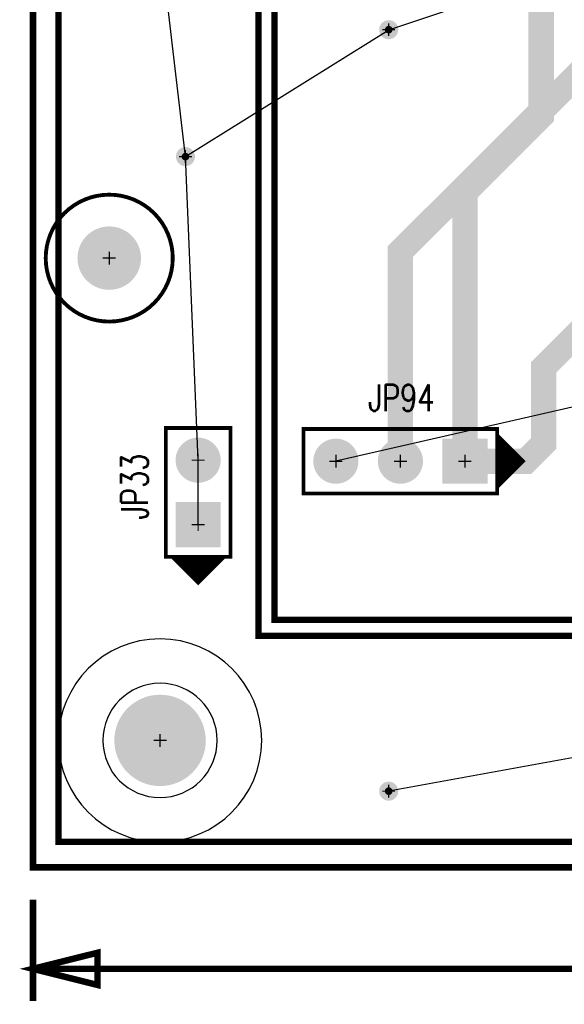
# Model space of a CAD drawing. Extents: x -1 to 210, y -5 to 148.
# Tile 1 of 52: x -1 to 21, y -5 to 33. Entities that reach past the tile are written whole.
import ezdxf
from ezdxf.enums import TextEntityAlignment as Align

# ---------------------------------------------------------------- set-up
doc = ezdxf.new("R2010")
doc.units = 0
for name, pattern in [('KEEPOUT_00011110', [2, 1, 1]), ('POUR_01_-1_0_000000', [2, 1, 1]), ('SIG_12', [2, 1, 1]), ('SIG_17', [2, 1, 1]), ('SIG_94', [2, 1, 1]), ('SIG_97', [2, 1, 1]), ('SIG_98', [2, 1, 1]), ('TRMIDX_2048', [2, 1, 1])]:
    doc.linetypes.add(name, pattern=pattern)
for name, color, linetype in [('BOARD_OUTLINE_00', 254, 'CONTINUOUS'), ('COPPER_CUTOUT_03', 112, 'CONTINUOUS'), ('DIMENSION1_24', 254, 'CONTINUOUS'), ('DIMENSION3_24', 254, 'CONTINUOUS'), ('DIMENSION5_24', 254, 'CONTINUOUS'), ('DIMENSION7_24', 254, 'CONTINUOUS'), ('DRIL_NPLTE_THRU_01', 176, 'CONTINUOUS'), ('DRIL_NPLTE_THRU_02', 255, 'CONTINUOUS'), ('DRIL_NPLTE_THRU_03', 106, 'CONTINUOUS'), ('DRIL_NPLTE_THRU_04', 16, 'CONTINUOUS'), ('DRIL_PLTE_THRU_01', 176, 'CONTINUOUS'), ('DRIL_PLTE_THRU_02', 255, 'CONTINUOUS'), ('DRIL_PLTE_THRU_03', 106, 'CONTINUOUS'), ('DRIL_PLTE_THRU_04', 16, 'CONTINUOUS'), ('DRIL_SYMBOL', 254, 'CONTINUOUS'), ('KEEPOUT_-1', 254, 'CONTINUOUS'), ('KEEPOUT_00', 34, 'CONTINUOUS'), ('KEEPOUT_01', 34, 'CONTINUOUS'), ('LINK_00', 57, 'CONTINUOUS'), ('PADS_BOT', 1, 'CONTINUOUS'), ('PADS_INNER', 5, 'CONTINUOUS'), ('PADS_TOP', 5, 'CONTINUOUS'), ('PART_NAME_01', 4, 'CONTINUOUS'), ('PART_TOP_2DLINE_00', 4, 'CONTINUOUS'), ('POUR_HEADER_01', 5, 'CONTINUOUS'), ('POUR_HEADER_02', 253, 'CONTINUOUS'), ('POUR_HEADER_03', 112, 'CONTINUOUS'), ('POUR_HEADER_04', 1, 'CONTINUOUS'), ('TRACE_01', 5, 'CONTINUOUS'), ('TRACE_04', 1, 'CONTINUOUS'), ('VIAPTS', 5, 'CONTINUOUS')]:
    doc.layers.add(name, color=color, linetype=linetype)
doc.styles.add('W0$15', font='simplex', dxfattribs={"width": 0.75})

# ---------------------------------------------------------------- blocks, each defined once
blk = doc.blocks.new('SMOOTH_0$254')
at = {"const_width": 0.127}
blk.add_lwpolyline([(-0.0635, 0, 1), (0.0635, 0, 1)], format="xyb", close=True, dxfattribs=at)
blk = doc.blocks.new('BOARD_1')
at = {"layer": 'BOARD_OUTLINE_00', "const_width": 0.254}
blk.add_lwpolyline([(-5, 0), (200, 0), (200, 125), (-5, 125)], close=True, dxfattribs=at)
at = {"layer": 'BOARD_OUTLINE_00'}
blk.add_blockref('SMOOTH_0$254', (-5, 0), dxfattribs=at)
blk = doc.blocks.new('D_1dfeghi_4')
at = {"layer": 'DIMENSION1_24', "linetype": 'TRMIDX_2048', "const_width": 0.254}
blk.add_lwpolyline([(-5, -4), (91.427, -4)], dxfattribs=at)
at = {"layer": 'DIMENSION3_24', "linetype": 'TRMIDX_2048', "const_width": 0.254}
blk.add_lwpolyline([(-5, -4), (-2.46, -3.365), (-2.46, -4.635)], close=True, dxfattribs=at)
at = {"layer": 'DIMENSION5_24', "linetype": 'TRMIDX_2048', "const_width": 0.254}
blk.add_lwpolyline([(-5, -1.27), (-5, -5.27)], dxfattribs=at)
at = {"layer": 'DIMENSION7_24', "linetype": 'TRMIDX_2048', "const_width": 0.0254}
blk.add_lwpolyline([(-5, 0), (-4.999, 0)], dxfattribs=at)
blk = doc.blocks.new('POUR_HEADER_0')
at = {"layer": 'POUR_HEADER_02', "linetype": 'POUR_01_-1_0_000000', "const_width": 0.25}
blk.add_lwpolyline([(190.75, -94.5), (-5, -94.5), (-5, -8.25), (3.75, -8.25), (3.75, -3.25), (13.75, -3.25), (13.75, -14), (37.25, -14), (37.25, 3.25)], dxfattribs=at)
blk = doc.blocks.new('POUR_HEADER_5')
at = {"layer": 'POUR_HEADER_03', "linetype": 'POUR_01_-1_0_000000', "const_width": 0.25}
blk.add_lwpolyline([(7.5, -103.5), (-4.5, -103.5), (-4.5, -93.5), (-30.25, -93.5), (-30.25, -103.5), (-130, -103.5), (-130, -72.5), (-14, -72.5), (-14, -58), (-76, -58), (-76, -38.5), (-73.25, -38.5), (-73.25, -18.25), (-63.75, -18.25), (-63.75, -35), (-55.75, -35), (-55.75, -10), (-21, -10), (-21, 0), (-12.75, 0), (-12.75, -5.25), (-17, -5.25), (-17, -10), (33.25, -10)], dxfattribs=at)
blk = doc.blocks.new('SMOOTH_0$25')
at = {"const_width": 0.125}
blk.add_lwpolyline([(-0.0625, 0, 1), (0.0625, 0, 1)], format="xyb", close=True, dxfattribs=at)
blk = doc.blocks.new('POUR_HEADER_7')
at = {"layer": 'COPPER_CUTOUT_03', "const_width": 0.25}
blk.add_lwpolyline([(127.625, -66.375), (90.375, -66.375), (90.375, -56.375), (65.875, -56.375), (65.875, -66.375), (-35.125, -66.375), (-35.125, -34.125), (-3.625, -34.125), (-3.625, 38.375), (12.625, 38.375), (12.625, 28.375), (32.375, 28.375), (32.375, 3.375), (39.125, 3.375), (39.125, 28.375), (73.875, 28.375), (73.875, 38.375), (83.375, 38.375), (83.375, 31.875), (79.125, 31.875), (79.125, 28.375), (128.625, 28.375)], dxfattribs=at)
at = {"layer": 'POUR_HEADER_03', "linetype": 'POUR_01_-1_0_000000', "const_width": 0.25}
blk.add_lwpolyline([(-43, -74.5), (-43, 48.5), (160, 48.5), (160, -74.5)], close=True, dxfattribs=at)
at = {"layer": 'COPPER_CUTOUT_03'}
blk.add_blockref('SMOOTH_0$25', (-35.125, -66.375), dxfattribs=at)
blk = doc.blocks.new('POUR_HEADER_8')
at = {"layer": 'POUR_HEADER_01', "linetype": 'POUR_01_-1_0_000000', "const_width": 0.25}
blk.add_lwpolyline([(0, 0), (203, 0), (203, 123), (0, 123)], close=True, dxfattribs=at)
blk = doc.blocks.new('POUR_HEADER_9')
at = {"layer": 'POUR_HEADER_04', "linetype": 'POUR_01_-1_0_000000', "const_width": 0.25}
blk.add_lwpolyline([(0, 0), (203, 0), (203, 123), (0, 123)], close=True, dxfattribs=at)
blk = doc.blocks.new('KEEPOUT_11')
at = {"layer": 'KEEPOUT_00', "linetype": 'KEEPOUT_00011110'}
blk.add_lwpolyline([(-2.5, 0, 1), (2.5, 0, 1)], format="xyb", close=True, dxfattribs=at)
blk = doc.blocks.new('SMOOTH_0$15')
at = {"const_width": 0.075}
blk.add_lwpolyline([(-0.0375, 0, 1), (0.0375, 0, 1)], format="xyb", close=True, dxfattribs=at)
blk = doc.blocks.new('PART_BODY_TOP_24')
at = {"layer": 'PART_TOP_2DLINE_00', "const_width": 0.15}
blk.add_lwpolyline([(-1.27, -1.27), (3.81, -1.27), (3.81, 1.27), (-1.27, 1.27)], close=True, dxfattribs=at)
blk.add_lwpolyline([(-1.27, 1.016), (-2.286, 0), (-1.27, -1.016), (-1.27, 0.889), (-2.159, 0), (-1.397, -0.762), (-1.397, 0.635), (-2.032, 0), (-1.524, -0.508), (-1.524, 0.381), (-1.905, 0), (-1.651, -0.254), (-1.651, 0.127), (-1.778, 0), (-1.651, -0.127)], dxfattribs=at)
at = {"layer": 'PART_TOP_2DLINE_00'}
for p in [(-1.27, 1.27), (3.81, 1.27), (-1.27, 1.016), (-1.27, 0.889), (-1.524, 0.381), (-1.397, 0.635), (-2.286, 0), (-2.159, 0), (-2.032, 0), (-1.905, 0), (-1.778, 0), (-1.651, 0.127), (-1.651, -0.127), (-1.651, -0.254), (-1.524, -0.508), (-1.397, -0.762), (-1.27, -1.016), (-1.27, -1.27), (3.81, -1.27)]:
    blk.add_blockref('SMOOTH_0$15', p, dxfattribs=at)
blk = doc.blocks.new('DRIL_SYMBOL_1')
at = {"layer": 'DRIL_SYMBOL', "const_width": 0.0508}
for points in [[(-0.254, 0), (0.254, 0)], [(0, -0.254), (0, 0.254)]]:
    blk.add_lwpolyline(points, dxfattribs=at)
blk = doc.blocks.new('DRIL_HOLE_1')
at = {"const_width": 0.5}
blk.add_lwpolyline([(-0.25, 0, 1), (0.25, 0, 1)], format="xyb", close=True, dxfattribs=at)
blk.add_blockref('DRIL_SYMBOL_1', (0, 0))
blk = doc.blocks.new('PAD_5')
at = {"const_width": 0.889}
blk.add_lwpolyline([(0, -0.4445, 1), (0, 0.4445, 1)], format="xyb", close=True, dxfattribs=at)
blk = doc.blocks.new('PAD_6')
at = {"const_width": 1.778}
blk.add_lwpolyline([(-0.889, 0), (0.889, 0)], dxfattribs=at)
blk = doc.blocks.new('STK_TOP_8')
at = {"layer": 'DRIL_PLTE_THRU_01'}
blk.add_blockref('DRIL_HOLE_1', (0, 0), dxfattribs=at)
at = {"layer": 'DRIL_PLTE_THRU_02'}
blk.add_blockref('DRIL_HOLE_1', (0, 0), dxfattribs=at)
at = {"layer": 'DRIL_PLTE_THRU_03'}
blk.add_blockref('DRIL_HOLE_1', (0, 0), dxfattribs=at)
at = {"layer": 'DRIL_PLTE_THRU_04'}
blk.add_blockref('DRIL_HOLE_1', (0, 0), dxfattribs=at)
at = {"layer": 'PADS_BOT'}
blk.add_blockref('PAD_6', (0, 0), dxfattribs=at)
at = {"layer": 'PADS_INNER'}
blk.add_blockref('PAD_5', (0, 0), dxfattribs=at)
at = {"layer": 'PADS_TOP'}
blk.add_blockref('PAD_6', (0, 0), dxfattribs=at)
blk = doc.blocks.new('STK_TOP_9')
at = {"layer": 'DRIL_PLTE_THRU_01'}
blk.add_blockref('DRIL_HOLE_1', (0, 0), dxfattribs=at)
at = {"layer": 'DRIL_PLTE_THRU_02'}
blk.add_blockref('DRIL_HOLE_1', (0, 0), dxfattribs=at)
at = {"layer": 'DRIL_PLTE_THRU_03'}
blk.add_blockref('DRIL_HOLE_1', (0, 0), dxfattribs=at)
at = {"layer": 'DRIL_PLTE_THRU_04'}
blk.add_blockref('DRIL_HOLE_1', (0, 0), dxfattribs=at)
at = {"layer": 'PADS_BOT'}
blk.add_blockref('PAD_5', (0, 0), dxfattribs=at)
at = {"layer": 'PADS_INNER'}
blk.add_blockref('PAD_5', (0, 0), dxfattribs=at)
at = {"layer": 'PADS_TOP'}
blk.add_blockref('PAD_5', (0, 0), dxfattribs=at)
blk = doc.blocks.new('SYM_TOP_5')
for name, p in [('PART_BODY_TOP_24', (0, 0)), ('STK_TOP_8', (0, 0)), ('STK_TOP_9', (2.54, 0))]:
    blk.add_blockref(name, p)
blk = doc.blocks.new('PART_TOP_71')
blk.add_blockref('SYM_TOP_5', (0, 0))
at = {"layer": 'PART_NAME_01', "style": 'W0$15', "width": 0.75}
blk.add_text('JP33', height=1.05, dxfattribs=at).set_placement((1.5, 2.5), align=Align.MIDDLE_CENTER)
blk = doc.blocks.new('PART_BODY_TOP_39')
at = {"layer": 'KEEPOUT_-1', "linetype": 'KEEPOUT_00011110'}
blk.add_lwpolyline([(4, 0, 1), (-4, 0, 1)], format="xyb", close=True, dxfattribs=at)
at = {"layer": 'KEEPOUT_00', "linetype": 'KEEPOUT_00011110'}
blk.add_lwpolyline([(-2.25, 0, 1), (2.25, 0, 1)], format="xyb", close=True, dxfattribs=at)
at = {"layer": 'KEEPOUT_01', "linetype": 'KEEPOUT_00011110'}
blk.add_lwpolyline([(4, 0, 1), (-4, 0, 1)], format="xyb", close=True, dxfattribs=at)
blk = doc.blocks.new('DRIL_SYMBOL_3$6')
at = {"layer": 'DRIL_SYMBOL', "const_width": 0.0508}
for points in [[(-0.254, 0), (0.254, 0)], [(0, -0.254), (0, 0.254)]]:
    blk.add_lwpolyline(points, dxfattribs=at)
blk = doc.blocks.new('DRIL_HOLE_3$6')
at = {"const_width": 1.8}
blk.add_lwpolyline([(-0.9, 0, 1), (0.9, 0, 1)], format="xyb", close=True, dxfattribs=at)
blk.add_blockref('DRIL_SYMBOL_3$6', (0, 0))
blk = doc.blocks.new('PAD_19')
at = {"const_width": 0.381}
blk.add_lwpolyline([(0, -0.1905, 1), (0, 0.1905, 1)], format="xyb", close=True, dxfattribs=at)
blk = doc.blocks.new('STK_TOP_27')
at = {"layer": 'DRIL_NPLTE_THRU_01'}
blk.add_blockref('DRIL_HOLE_3$6', (0, 0), dxfattribs=at)
at = {"layer": 'DRIL_NPLTE_THRU_02'}
blk.add_blockref('DRIL_HOLE_3$6', (0, 0), dxfattribs=at)
at = {"layer": 'DRIL_NPLTE_THRU_03'}
blk.add_blockref('DRIL_HOLE_3$6', (0, 0), dxfattribs=at)
at = {"layer": 'DRIL_NPLTE_THRU_04'}
blk.add_blockref('DRIL_HOLE_3$6', (0, 0), dxfattribs=at)
at = {"layer": 'PADS_BOT'}
blk.add_blockref('PAD_19', (0, 0), dxfattribs=at)
at = {"layer": 'PADS_INNER'}
blk.add_blockref('PAD_19', (0, 0), dxfattribs=at)
at = {"layer": 'PADS_TOP'}
blk.add_blockref('PAD_19', (0, 0), dxfattribs=at)
blk = doc.blocks.new('SYM_TOP_20')
for name in ['PART_BODY_TOP_39', 'STK_TOP_27']:
    blk.add_blockref(name, (0, 0))
blk = doc.blocks.new('PART_TOP_127')
blk.add_blockref('SYM_TOP_20', (0, 0))
blk = doc.blocks.new('PART_BODY_TOP_51')
at = {"layer": 'PART_TOP_2DLINE_00', "const_width": 0.152}
blk.add_lwpolyline([(2.5, 0, 1), (-2.5, 0, 1)], format="xyb", close=True, dxfattribs=at)
blk = doc.blocks.new('DRIL_SYMBOL_2$5')
at = {"layer": 'DRIL_SYMBOL', "const_width": 0.0508}
for points in [[(-0.254, 0), (0.254, 0)], [(0, -0.254), (0, 0.254)]]:
    blk.add_lwpolyline(points, dxfattribs=at)
blk = doc.blocks.new('DRIL_HOLE_2$5')
at = {"const_width": 1.25}
blk.add_lwpolyline([(-0.625, 0, 1), (0.625, 0, 1)], format="xyb", close=True, dxfattribs=at)
blk.add_blockref('DRIL_SYMBOL_2$5', (0, 0))
blk = doc.blocks.new('STK_TOP_32')
at = {"layer": 'DRIL_NPLTE_THRU_01'}
blk.add_blockref('DRIL_HOLE_2$5', (0, 0), dxfattribs=at)
at = {"layer": 'DRIL_NPLTE_THRU_02'}
blk.add_blockref('DRIL_HOLE_2$5', (0, 0), dxfattribs=at)
at = {"layer": 'DRIL_NPLTE_THRU_03'}
blk.add_blockref('DRIL_HOLE_2$5', (0, 0), dxfattribs=at)
at = {"layer": 'DRIL_NPLTE_THRU_04'}
blk.add_blockref('DRIL_HOLE_2$5', (0, 0), dxfattribs=at)
at = {"layer": 'PADS_BOT'}
blk.add_blockref('PAD_19', (0, 0), dxfattribs=at)
at = {"layer": 'PADS_INNER'}
blk.add_blockref('PAD_19', (0, 0), dxfattribs=at)
at = {"layer": 'PADS_TOP'}
blk.add_blockref('PAD_19', (0, 0), dxfattribs=at)
blk = doc.blocks.new('SYM_TOP_32')
for name in ['PART_BODY_TOP_51', 'STK_TOP_32']:
    blk.add_blockref(name, (0, 0))
blk = doc.blocks.new('PART_TOP_198')
blk.add_blockref('SYM_TOP_32', (0, 0))
blk = doc.blocks.new('PART_BODY_TOP_26')
at = {"layer": 'PART_TOP_2DLINE_00', "const_width": 0.15}
blk.add_lwpolyline([(-1.27, -1.27), (6.35, -1.27), (6.35, 1.27), (-1.27, 1.27)], close=True, dxfattribs=at)
blk.add_lwpolyline([(-1.27, 1.016), (-2.286, 0), (-1.27, -1.016), (-1.27, 0.889), (-2.159, 0), (-1.397, -0.762), (-1.397, 0.635), (-2.032, 0), (-1.524, -0.508), (-1.524, 0.381), (-1.905, 0), (-1.651, -0.254), (-1.651, 0.127), (-1.778, 0), (-1.651, -0.127)], dxfattribs=at)
at = {"layer": 'PART_TOP_2DLINE_00'}
for p in [(-1.27, 1.27), (6.35, 1.27), (-1.27, 1.016), (-1.27, 0.889), (-1.524, 0.381), (-1.397, 0.635), (-2.286, 0), (-2.159, 0), (-2.032, 0), (-1.905, 0), (-1.778, 0), (-1.651, 0.127), (-1.651, -0.127), (-1.651, -0.254), (-1.524, -0.508), (-1.397, -0.762), (-1.27, -1.016), (-1.27, -1.27), (6.35, -1.27)]:
    blk.add_blockref('SMOOTH_0$15', p, dxfattribs=at)
blk = doc.blocks.new('SYM_TOP_7')
for name, p in [('PART_BODY_TOP_26', (0, 0)), ('STK_TOP_8', (0, 0)), ('STK_TOP_9', (2.54, 0)), ('STK_TOP_9', (5.08, 0))]:
    blk.add_blockref(name, p)
blk = doc.blocks.new('PART_TOP_199')
blk.add_blockref('SYM_TOP_7', (0, 0))
at = {"layer": 'PART_NAME_01', "style": 'W0$15', "width": 0.75}
blk.add_text('JP94', height=1.05, rotation=-180, dxfattribs=at).set_placement((2.5, -2.5), align=Align.MIDDLE_CENTER)
blk = doc.blocks.new('SMOOTH_1')
at = {"const_width": 0.5}
blk.add_lwpolyline([(-0.25, 0, 1), (0.25, 0, 1)], format="xyb", close=True, dxfattribs=at)
blk = doc.blocks.new('DRIL_SYMBOL_0$3')
at = {"layer": 'DRIL_SYMBOL', "const_width": 0.0508}
for points in [[(-0.254, 0), (0.254, 0)], [(0, -0.254), (0, 0.254)]]:
    blk.add_lwpolyline(points, dxfattribs=at)
blk = doc.blocks.new('DRIL_HOLE_0$3')
at = {"const_width": 0.15}
blk.add_lwpolyline([(-0.075, 0, 1), (0.075, 0, 1)], format="xyb", close=True, dxfattribs=at)
blk.add_blockref('DRIL_SYMBOL_0$3', (0, 0))
blk = doc.blocks.new('PAD_34')
at = {"const_width": 0.375}
blk.add_lwpolyline([(0, -0.1875, 1), (0, 0.1875, 1)], format="xyb", close=True, dxfattribs=at)
blk = doc.blocks.new('STK_TOP_3')
at = {"layer": 'DRIL_PLTE_THRU_01'}
blk.add_blockref('DRIL_HOLE_0$3', (0, 0), dxfattribs=at)
at = {"layer": 'DRIL_PLTE_THRU_02'}
blk.add_blockref('DRIL_HOLE_0$3', (0, 0), dxfattribs=at)
at = {"layer": 'DRIL_PLTE_THRU_03'}
blk.add_blockref('DRIL_HOLE_0$3', (0, 0), dxfattribs=at)
at = {"layer": 'DRIL_PLTE_THRU_04'}
blk.add_blockref('DRIL_HOLE_0$3', (0, 0), dxfattribs=at)
at = {"layer": 'PADS_BOT'}
blk.add_blockref('PAD_34', (0, 0), dxfattribs=at)
at = {"layer": 'PADS_INNER'}
blk.add_blockref('PAD_34', (0, 0), dxfattribs=at)
at = {"layer": 'PADS_TOP'}
blk.add_blockref('PAD_34', (0, 0), dxfattribs=at)
blk = doc.blocks.new('SYM_TOP_1')
blk.add_blockref('STK_TOP_3', (0, 0))

msp = doc.modelspace()

# ---------------------------------------------------------------- linework, layer by layer
at = {"layer": 'LINK_00', "linetype": 'SIG_12'}
for p, q in [((6, 28), (4, 45)), ((14, 33), (29, 38)), ((6, 28), (14, 33)), ((6.5, 16.04), (6, 28)), ((6.5, 13.5), (6.5, 16.04)), ((25, 5), (14, 3))]:
    msp.add_line(p, q, dxfattribs=at)
at = {"layer": 'LINK_00', "linetype": 'SIG_94'}
msp.add_line((115.762, 39.75), (11.92, 16), dxfattribs=at)
at = {"layer": 'TRACE_01', "linetype": 'SIG_97', "const_width": 1}
for points in [[(17, 16), (17, 26.6), (20, 29.6), (20, 71.6)], [(17, 16), (19.4, 16), (20.1, 16.7), (20.1, 19.7), (21.9, 21.5), (33.9, 21.5)]]:
    msp.add_lwpolyline(points, dxfattribs=at)
at = {"layer": 'TRACE_04', "linetype": 'SIG_98', "const_width": 1}
msp.add_lwpolyline([(14.46, 16), (14.46, 24.26), (22.7, 32.5), (47.5, 32.5)], dxfattribs=at)

# ---------------------------------------------------------------- block references
for name, p in [('BOARD_1', (5, 0)), ('PART_TOP_198', (3, 24)), ('KEEPOUT_11', (3, 24)), ('PART_TOP_127', (5, 5)), ('D_1dfeghi_4', (5, 0))]:
    msp.add_blockref(name, p)
at = {"linetype": 'SIG_17'}
msp.add_blockref('POUR_HEADER_7', (44, 75.5), dxfattribs=at)
at = {"linetype": 'SIG_12'}
for name, p in [('POUR_HEADER_8', (1, 1)), ('POUR_HEADER_9', (1, 1)), ('POUR_HEADER_0', (6, 95.5))]:
    msp.add_blockref(name, p, dxfattribs=at)
at = {"linetype": 'SIG_94'}
msp.add_blockref('POUR_HEADER_5', (139.5, 113.25), dxfattribs=at)
for name, p, rotation in [('PART_TOP_199', (17, 16), 180), ('PART_TOP_71', (6.5, 13.5), 90)]:
    msp.add_blockref(name, p, dxfattribs=dict(rotation=rotation))
at = {"layer": 'TRACE_01'}
for p in [(20, 29.6), (17, 26.6), (20.1, 19.7), (20.1, 16.7), (17, 16), (17, 16), (19.4, 16)]:
    msp.add_blockref('SMOOTH_1', p, dxfattribs=at)
at = {"layer": 'TRACE_04'}
for p in [(14.46, 24.26), (14.46, 16)]:
    msp.add_blockref('SMOOTH_1', p, dxfattribs=at)
at = {"layer": 'VIAPTS', "linetype": 'SIG_12'}
for p in [(14, 33), (6, 28), (14, 3)]:
    msp.add_blockref('SYM_TOP_1', p, dxfattribs=at)

doc.saveas('drawing.dxf')
